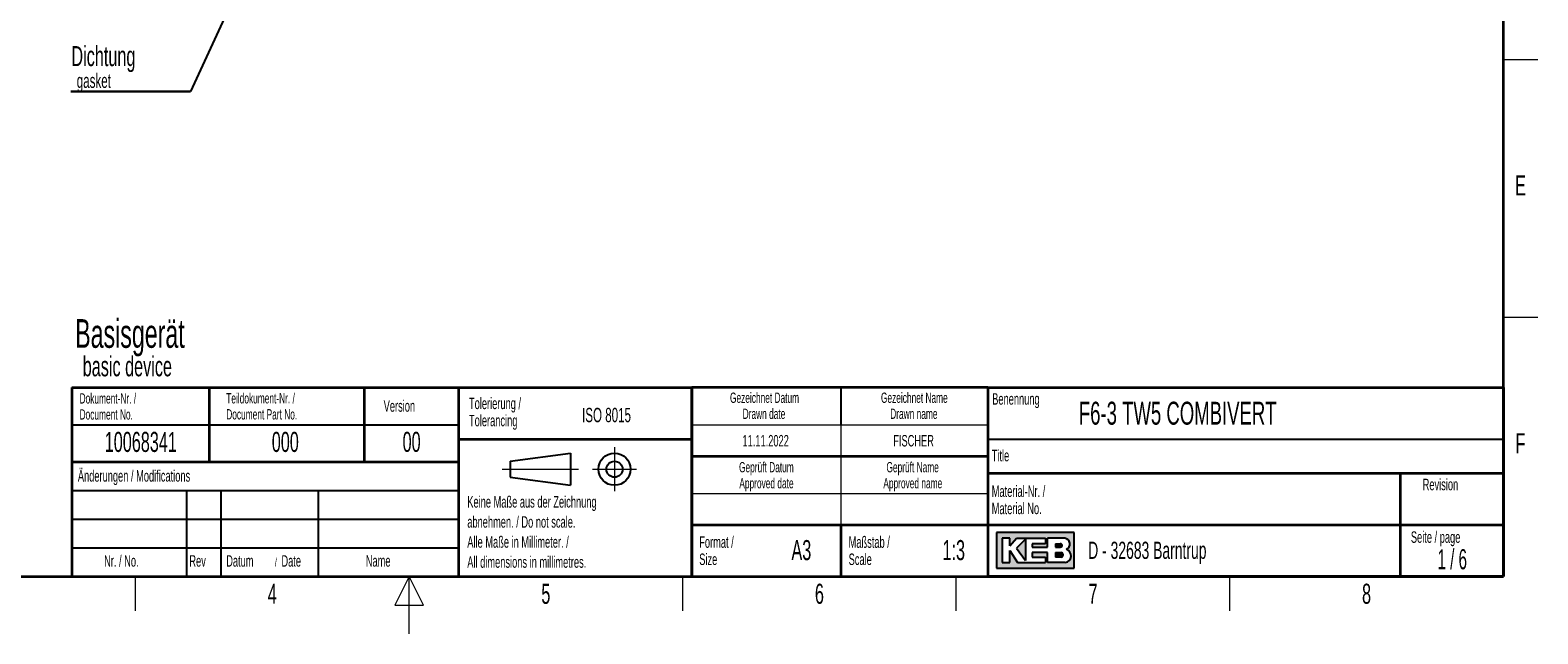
# Model space of a CAD drawing. Header units: millimetres. Extents: x 5 to 418, y 2 to 292.
# Tile 35 of 47: x 151 to 414, y 2 to 107. Entities that reach past the tile are written whole.
import ezdxf

# ---------------------------------------------------------------- set-up
doc = ezdxf.new("R2010")
doc.units = ezdxf.units.MM
doc.layers.add('SLD-0', color=7, linetype='Continuous')
doc.styles.add('SLDTEXTSTYLE0', font='TXT', dxfattribs={"width": 0.605})
doc.styles.add('SLDTEXTSTYLE1', font='TXT', dxfattribs={"width": 0.563})

# ---------------------------------------------------------------- blocks, each defined once
blk = doc.blocks.new('SW_NOTE_0')
at = {"layer": 'SLD-0', "color": 0}
for p, q in [((-0.1057499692, -3.4248319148), (20.7638152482, -3.4248319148)), ((20.7638152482, -3.4248319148), (-0.1057499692, -3.4248319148)), ((-0.1057499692, -3.4248319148), (20.7638152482, -3.4248319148)), ((20.7638152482, -3.4248319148), (-0.1057499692, -3.4248319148)), ((-0.1057499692, -3.4248319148), (20.7638152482, -3.4248319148)), ((20.7638152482, -3.4248319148), (-0.1057499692, -3.4248319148))]:
    blk.add_line(p, q, dxfattribs=at)
at = {"layer": 'SLD-0', "color": 0, "attachment_point": 1, "style": 'SLDTEXTSTYLE0'}
for s, insert, char_height in [('Dichtung', (0, 4.5117370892), 3.5), ('gasket', (0.9375, -0.2873911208), 2.5)]:
    blk.add_mtext(s, dxfattribs=dict(at, insert=insert, char_height=char_height))

msp = doc.modelspace()

# ---------------------------------------------------------------- hatches: boundary and pattern name
at = {"linetype": 'Continuous'}
h = msp.add_hatch(color=7, dxfattribs=at)
h.paths.add_polyline_path([(319.519086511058, 13.45626988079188), (333.083981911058, 13.45626988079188), (333.083981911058, 19.65736492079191), (319.519086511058, 19.65736492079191)], flags=0)
edge = h.paths.add_edge_path(flags=0)
edge.add_arc((331.3188604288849, 15.61738520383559), 1.20464082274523, -81.72003226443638, 70.1709600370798, ccw=False)
edge.add_line((331.4923410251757, 14.42530131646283), (331.480008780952, 14.42519098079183))
edge.add_line((331.480008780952, 14.42519098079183), (328.4331606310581, 14.42519098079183))
edge.add_line((328.4331606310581, 14.42519098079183), (328.4331606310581, 16.16924896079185))
edge.add_line((328.4331606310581, 16.16924896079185), (325.7201815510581, 16.16924896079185))
edge.add_line((325.7201815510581, 16.16924896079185), (325.7201815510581, 15.39411208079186))
edge.add_line((325.7201815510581, 15.39411208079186), (328.0455921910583, 15.39411208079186))
edge.add_line((328.0455921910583, 15.39411208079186), (328.0455921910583, 14.42519098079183))
edge.add_line((328.0455921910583, 14.42519098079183), (323.2009866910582, 14.42519098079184))
edge.add_line((323.2009866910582, 14.42519098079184), (321.8444971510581, 16.55681740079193))
edge.add_line((321.8444971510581, 16.55681740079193), (321.8444971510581, 14.42519098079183))
edge.add_line((321.8444971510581, 14.42519098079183), (320.4880076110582, 14.42519098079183))
edge.add_line((320.4880076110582, 14.42519098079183), (320.4880076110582, 18.68844382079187))
edge.add_line((320.4880076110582, 18.68844382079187), (321.8444971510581, 18.68844382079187))
edge.add_line((321.8444971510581, 18.68844382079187), (321.8444971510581, 17.33195428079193))
edge.add_line((321.8444971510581, 17.33195428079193), (323.0072024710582, 18.68844382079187))
edge.add_line((323.0072024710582, 18.68844382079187), (328.0455921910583, 18.68844382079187))
edge.add_line((328.0455921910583, 18.68844382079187), (328.0455921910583, 17.71952272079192))
edge.add_line((328.0455921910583, 17.71952272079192), (325.7201815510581, 17.71952272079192))
edge.add_line((325.7201815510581, 17.71952272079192), (325.7201815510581, 17.13817006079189))
edge.add_line((325.7201815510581, 17.13817006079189), (328.4331606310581, 17.13817006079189))
edge.add_line((328.4331606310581, 17.13817006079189), (328.4331606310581, 18.68844382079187))
edge.add_line((328.4331606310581, 18.68844382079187), (331.4242487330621, 18.68844382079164))
edge.add_line((331.4242487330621, 18.68844382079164), (331.4256482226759, 18.68844382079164))
edge.add_line((331.4256482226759, 18.68844382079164), (331.4259454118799, 18.68845828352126))
edge.add_arc((331.2860949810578, 17.67430640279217), 1.023749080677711, -64.45894120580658, 82.14849338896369, ccw=False)
msp.add_hatch(color=7, dxfattribs=at).paths.add_polyline_path([(324.5574762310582, 14.81275942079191), (324.557476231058, 18.49465960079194), (323.0072024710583, 16.94438584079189)], flags=0)
h = msp.add_hatch(color=7, dxfattribs=at)
edge = h.paths.add_edge_path(flags=0)
edge.add_line((329.7896501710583, 17.13817006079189), (330.6013652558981, 17.13817006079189))
edge.add_arc((330.6568434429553, 17.42884639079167), 0.2959232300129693, 259.1945394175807, 460.8054605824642)
edge.add_line((330.6013652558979, 17.71952272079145), (329.7896501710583, 17.71952272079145))
edge.add_line((329.7896501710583, 17.71952272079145), (329.7896501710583, 17.13817006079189))
h = msp.add_hatch(color=7, dxfattribs=at)
edge = h.paths.add_edge_path(flags=0)
edge.add_line((329.7896501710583, 15.39411208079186), (330.7588584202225, 15.39411208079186))
edge.add_arc((330.7588584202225, 15.78168052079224), 0.3875684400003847, 270.0000000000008, 450.0000000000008)
edge.add_line((330.7588584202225, 16.16924896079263), (330.7386620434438, 16.16924896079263))
edge.add_line((330.7386620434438, 16.16924896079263), (329.7896501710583, 16.16924896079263))
edge.add_line((329.7896501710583, 16.16924896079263), (329.7896501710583, 15.39411208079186))

# ---------------------------------------------------------------- linework, layer by layer
at = {"layer": 'SLD-0', "lineweight": 35}
for p, q in [((408, 12), (408, 282.5)), ((158.116731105, 45.0000000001), (225.616731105, 45.0000000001)), ((158.116731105, 45.0000000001), (158.116731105, 32.0000000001)), ((182.116731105, 45.0000000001), (182.116731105, 32.0000000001)), ((209.116731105, 45.0000000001), (209.116731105, 32.0000000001)), ((225.616731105, 45.0000000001), (225.616731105, 32.0000000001)), ((225.616731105, 45), (266.3304509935, 45)), ((225.616731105, 45), (225.616731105, 36)), ((266.3304509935, 12), (266.3304509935, 45)), ((266.3304509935, 45), (266.3304509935, 12)), ((318, 45), (266.3304509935, 45)), ((318, 45), (318, 12)), ((318, 45), (318, 40.1053465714)), ((318, 45), (408, 45)), ((318, 45), (318, 12)), ((408, 45), (408, 12)), ((225.616731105, 36), (266.3304509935, 36)), ((225.616731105, 36), (225.616731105, 12)), ((158.116731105, 31.9999999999), (158.116731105, 12)), ((158.116731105, 31.9999999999), (225.616731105, 31.9999999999)), ((225.616731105, 31.9999999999), (225.616731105, 12)), ((266.3304509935, 33), (318, 33)), ((408, 30), (318, 30)), ((390, 12), (390, 30)), ((266.3304509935, 21), (318, 21)), ((292.3304509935, 21), (292.3304509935, 12)), ((318, 21), (390, 21)), ((390, 21), (408, 21)), ((26, 12), (408, 12)), ((158.116731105, 12), (225.616731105, 12)), ((225.616731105, 12), (266.3304509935, 12)), ((266.3304509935, 12), (318, 12)), ((408, 12), (318, 12))]:
    msp.add_line(p, q, dxfattribs=at)
at = {"layer": 'SLD-0', "color": 7}
msp.add_line((190.1387564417, 121.2289373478), (178.8043478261, 96.6304347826), dxfattribs=at)
at = {"layer": 'SLD-0', "lineweight": 18}
for p, q in [((408, 102.25), (414, 102.25)), ((408, 57.25), (414, 57.25)), ((266.3304509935, 38.5), (318, 38.5)), ((292.3304509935, 38.5), (292.3304509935, 33)), ((252.8396209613, 34.5746449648), (252.8396209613, 26.8746449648)), ((292.3304509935, 33), (292.3304509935, 26.5)), ((233.2396209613, 30.7246449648), (246.5396209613, 30.7246449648)), ((248.9896209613, 30.7246449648), (256.6896209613, 30.7246449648)), ((266.3304509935, 26.5), (318, 26.5)), ((292.3304509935, 26.5), (292.3304509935, 21)), ((169.25, 6), (169.25, 12)), ((217, 12), (214.5, 7)), ((217, 2), (217, 12)), ((219.5, 7), (217, 12)), ((264.75, 6), (264.75, 12)), ((312.5, 6), (312.5, 12)), ((360.25, 6), (360.25, 12)), ((214.5, 7), (219.5, 7))]:
    msp.add_line(p, q, dxfattribs=at)
at = {"layer": 'SLD-0'}
for p, q in [((292.3304509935, 45), (292.3304509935, 38.5)), ((158.116731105, 38.5000000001), (225.616731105, 38.5000000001)), ((318, 36), (408, 36)), ((158.116731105, 27), (225.616731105, 27)), ((178.116731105, 27), (178.116731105, 12)), ((184.116731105, 27), (184.116731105, 12)), ((201.116731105, 27), (201.116731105, 12)), ((158.116731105, 22), (225.616731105, 22)), ((331.4242487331, 18.6884438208), (331.4256482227, 18.6884438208)), ((331.4256482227, 18.6884438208), (331.4259454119, 18.6884582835)), ((158.116731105, 17), (225.616731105, 17)), ((331.480008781, 14.4251909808), (331.4923410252, 14.4253013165))]:
    msp.add_line(p, q, dxfattribs=at)
at = {"layer": 'SLD-0', "lineweight": 25}
for p, q in [((158.116731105, 32.0000000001), (225.616731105, 32.0000000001)), ((234.6396209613, 32.1246449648), (245.1396209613, 33.5246449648)), ((234.6396209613, 32.1246449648), (234.6396209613, 29.3246449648)), ((245.1396209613, 33.5246449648), (245.1396209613, 27.9246449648)), ((234.6396209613, 29.3246449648), (245.1396209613, 27.9246449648))]:
    msp.add_line(p, q, dxfattribs=at)
at = {"layer": 'SLD-0', "linetype": 'Continuous'}
for p, q in [((333.0839819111, 19.6573649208), (319.5190865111, 19.6573649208)), ((319.5190865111, 19.6573649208), (319.5190865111, 13.4562698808)), ((321.8444971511, 18.6884438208), (320.4880076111, 18.6884438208)), ((320.4880076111, 18.6884438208), (320.4880076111, 14.4251909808)), ((321.8444971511, 17.3319542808), (323.0072024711, 18.6884438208)), ((321.8444971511, 17.3319542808), (321.8444971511, 18.6884438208)), ((323.0072024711, 18.6884438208), (328.0455921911, 18.6884438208)), ((324.5574762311, 18.4946596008), (323.0072024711, 16.9443858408)), ((324.5574762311, 18.4946596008), (324.5574762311, 14.8127594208)), ((328.0455921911, 18.6884438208), (328.0455921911, 17.7195227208)), ((331.4242487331, 18.6884438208), (328.4331606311, 18.6884438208)), ((328.4331606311, 17.1381700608), (328.4331606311, 18.6884438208)), ((331.4242487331, 18.6884438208), (331.4256482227, 18.6884438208)), ((331.4256482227, 18.6884438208), (331.4259454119, 18.6884582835)), ((333.0839819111, 13.4562698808), (333.0839819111, 19.6573649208)), ((321.8444971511, 14.4251909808), (321.8444971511, 16.5568174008)), ((321.8444971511, 16.5568174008), (323.2009866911, 14.4251909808)), ((323.0072024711, 16.9443858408), (324.5574762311, 14.8127594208)), ((325.7201815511, 17.7195227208), (325.7201815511, 17.1381700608)), ((328.0455921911, 17.7195227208), (325.7201815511, 17.7195227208)), ((325.7201815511, 17.1381700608), (328.4331606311, 17.1381700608)), ((325.7201815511, 16.1692489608), (325.7201815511, 15.3941120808)), ((328.4331606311, 16.1692489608), (325.7201815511, 16.1692489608)), ((328.4331606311, 14.4251909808), (328.4331606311, 16.1692489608)), ((329.7896501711, 17.7195227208), (330.6013652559, 17.7195227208)), ((329.7896501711, 17.7195227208), (329.7896501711, 17.1381700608)), ((329.7896501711, 17.1381700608), (330.6013652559, 17.1381700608)), ((329.7896501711, 16.1692489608), (330.7588584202, 16.1692489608)), ((329.7896501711, 16.1692489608), (329.7896501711, 15.3941120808)), ((330.7386620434, 16.1692489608), (330.7588584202, 16.1692489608)), ((319.5190865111, 13.4562698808), (333.0839819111, 13.4562698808)), ((320.4880076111, 14.4251909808), (321.8444971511, 14.4251909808)), ((323.2009866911, 14.4251909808), (328.0455921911, 14.4251909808)), ((325.7201815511, 15.3941120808), (328.0455921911, 15.3941120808)), ((328.0455921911, 15.3941120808), (328.0455921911, 14.4251909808)), ((331.480008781, 14.4251909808), (328.4331606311, 14.4251909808)), ((330.7588584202, 15.3941120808), (329.7896501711, 15.3941120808)), ((331.480008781, 14.4251909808), (331.4923410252, 14.4253013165))]:
    msp.add_line(p, q, dxfattribs=at)
at = {"layer": 'SLD-0', "lineweight": 25}
for radius in [2.799999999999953, 1.399999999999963]:
    msp.add_circle((252.8396209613, 30.7246449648), radius, dxfattribs=at)
at = {"layer": 'SLD-0', "linetype": 'Continuous'}
for centre, radius, start, end in [((331.2860949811, 17.6743064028), 1.023749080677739, 295.5410587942, 82.148493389), ((330.656843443, 17.4288463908), 0.2959232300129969, 259.1945394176, 100.8054605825), ((330.7588584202, 15.7816805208), 0.3875684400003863, 270, 90), ((331.3188604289, 15.6173852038), 1.204640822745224, 278.2799677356, 70.1709600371)]:
    msp.add_arc(centre, radius, start, end, dxfattribs=at)

# ---------------------------------------------------------------- block references
at = {"layer": 'SLD-0'}
msp.add_blockref('SW_NOTE_0', (158.0405325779, 100.0552666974), dxfattribs=at)

# ---------------------------------------------------------------- texts
for s, insert, char_height, attachment_point, style in [('E', (410.9815679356, 82.0010772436), 3.5, 2, 'SLDTEXTSTYLE0'), ('Basisgerät', (158.7052816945, 56.9118339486), 5, 1, 'SLDTEXTSTYLE0'), ('basic device', (160.0177816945, 50.4433143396), 3.5, 1, 'SLDTEXTSTYLE0'), ('Dokument-Nr. /', (159.4706948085, 43.9891162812), 1.8, 1, 'SLDTEXTSTYLE0'), ('Teildokument-Nr. /', (185.0721201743, 44.0073193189), 1.8, 1, 'SLDTEXTSTYLE0'), ('Version', (212.5452394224, 42.7601484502), 2, 1, 'SLDTEXTSTYLE0'), ('Tolerierung /', (227.4390961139, 43.2172116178), 2, 1, 'SLDTEXTSTYLE0'), ('Gezeichnet Datum', (279.0254468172, 44.103942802), 1.8, 2, 'SLDTEXTSTYLE0'), ('Gezeichnet Name', (305.1708434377, 44.1039425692), 1.8, 2, 'SLDTEXTSTYLE0'), ('Benennung', (318.7636716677, 43.9908879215), 2, 1, 'SLDTEXTSTYLE0'), ('F6-3 TW5 COMBIVERT', (333.8826865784, 42.5045192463), 4, 1, 'SLDTEXTSTYLE0'), ('Document No.', (159.4706948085, 41.189116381), 1.8, 1, 'SLDTEXTSTYLE0'), ('Document Part No.', (185.0721201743, 41.2073194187), 1.8, 1, 'SLDTEXTSTYLE0'), ('Tolerancing', (227.4390961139, 40.2172115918), 2, 1, 'SLDTEXTSTYLE0'), ('ISO 8015', (247.1715762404, 41.4342036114), 2.5, 1, 'SLDTEXTSTYLE0'), ('Drawn date', (278.9302899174, 41.3039429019), 1.8, 2, 'SLDTEXTSTYLE0'), ('Drawn name', (305.0870934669, 41.303942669), 1.8, 2, 'SLDTEXTSTYLE0'), ('10068341', (170.1557203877, 37.2429898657), 3.5, 2, 'SLDTEXTSTYLE0'), ('000', (195.3766861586, 37.2429898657), 3.5, 2, 'SLDTEXTSTYLE0'), ('00', (217.4240130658, 37.2527124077), 3.5, 2, 'SLDTEXTSTYLE0'), ('F', (410.9536166, 37.0010772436), 3.5, 2, 'SLDTEXTSTYLE0'), ('11.11.2022', (279.2203041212, 36.6989570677), 2, 2, 'SLDTEXTSTYLE0'), ('FISCHER', (305.0382389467, 36.6989570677), 2, 2, 'SLDTEXTSTYLE0'), ('Title', (318.6797653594, 34.1107265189), 2, 1, 'SLDTEXTSTYLE0'), ('Geprüft Datum', (279.349366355, 31.9851255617), 1.8, 2, 'SLDTEXTSTYLE0'), ('Geprüft Name', (304.8761939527, 31.9851255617), 1.8, 2, 'SLDTEXTSTYLE0'), ('Änderungen / Modifications', (159.1698388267, 30.5619096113), 2, 1, 'SLDTEXTSTYLE0'), ('Approved date', (279.3620221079, 29.1851256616), 1.8, 2, 'SLDTEXTSTYLE0'), ('Approved name', (304.900256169, 29.1851256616), 1.8, 2, 'SLDTEXTSTYLE0'), ('Revision', (393.8965220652, 29.0591225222), 2, 1, 'SLDTEXTSTYLE0'), ('Material-Nr. /', (318.6797653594, 27.8878268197), 2, 1, 'SLDTEXTSTYLE0'), ('Keine Maße aus der Zeichnung', (227.1404191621, 26.0307047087), 2, 1, 'SLDTEXTSTYLE0'), ('Material No.', (318.6797653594, 24.8878267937), 2, 1, 'SLDTEXTSTYLE0'), ('abnehmen. / Do not scale.', (227.1404191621, 22.5307046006), 2, 1, 'SLDTEXTSTYLE0'), ('Alle Maße in Millimeter. /', (227.1404191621, 19.0307044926), 2, 1, 'SLDTEXTSTYLE0'), ('Format /', (267.6250939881, 19.0115942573), 2, 1, 'SLDTEXTSTYLE0'), ('A3', (285.4514616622, 18.3608999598), 3.5, 2, 'SLDTEXTSTYLE0'), ('Maßstab /', (293.7028556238, 19.0115944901), 2, 1, 'SLDTEXTSTYLE0'), ('1:3', (312.0485231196, 18.3609001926), 3.5, 2, 'SLDTEXTSTYLE0'), ('Seite / page', (391.8390568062, 19.8830679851), 2, 1, 'SLDTEXTSTYLE0'), ('Nr. / No.', (163.7531858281, 15.7243863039), 2, 1, 'SLDTEXTSTYLE0'), ('Size', (267.6250939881, 16.0115942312), 2, 1, 'SLDTEXTSTYLE0'), ('Scale', (293.7028556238, 16.011594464), 2, 1, 'SLDTEXTSTYLE0'), ('D - 32683 Barntrup', (335.5202035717, 18.0786992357), 3, 1, 'SLDTEXTSTYLE0'), ('1 / 6', (399.0668776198, 16.7706515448), 3.5, 2, 'SLDTEXTSTYLE1'), ('Rev', (178.6350602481, 15.7243863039), 2, 1, 'SLDTEXTSTYLE0'), ('Datum', (185.0629406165, 15.7243863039), 2, 1, 'SLDTEXTSTYLE0'), ('/', (193.5459265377, 15.2242968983), 1.5, 1, 'SLDTEXTSTYLE0'), ('Date', (194.7021767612, 15.7243863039), 2, 1, 'SLDTEXTSTYLE0'), ('Name', (209.4275491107, 15.7290047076), 2, 1, 'SLDTEXTSTYLE0'), ('All dimensions in millimetres.', (227.1404191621, 15.5307043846), 2, 1, 'SLDTEXTSTYLE0'), ('4', (193.1027123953, 10.7429955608), 3.5, 2, 'SLDTEXTSTYLE0'), ('5', (240.8527123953, 10.7429955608), 3.5, 2, 'SLDTEXTSTYLE0'), ('6', (288.6027123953, 10.7429955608), 3.5, 2, 'SLDTEXTSTYLE0'), ('7', (336.3527123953, 10.7429955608), 3.5, 2, 'SLDTEXTSTYLE0'), ('8', (384.1027123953, 10.7429955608), 3.5, 2, 'SLDTEXTSTYLE0')]:
    msp.add_mtext(s, dxfattribs=dict(at, insert=insert, char_height=char_height, attachment_point=attachment_point, style=style))

doc.saveas('drawing.dxf')
